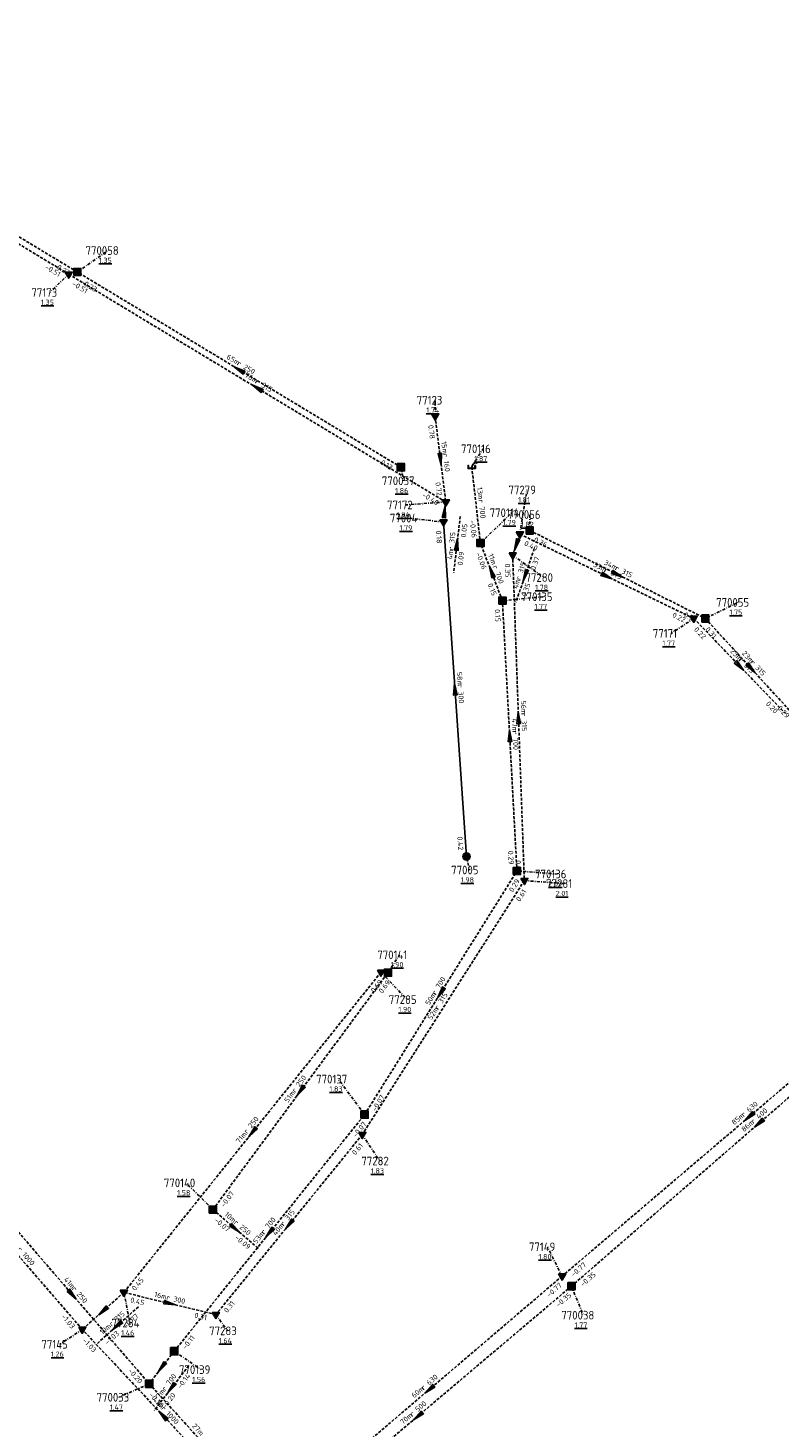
# Model space of a CAD drawing. Extents: x 188323 to 208361, y 565368 to 574910.
# Tile 252 of 256: x 202856 to 202987, y 573412 to 573655. Entities that reach past the tile are written whole.
import ezdxf

# ---------------------------------------------------------------- set-up
doc = ezdxf.new("R2010")
doc.units = 0
doc.linetypes.add('DASHDOT', pattern=[1, 0.5, -0.25, 0, -0.25])
doc.linetypes.add('DASHED', pattern=[0.75, 0.5, -0.25])
doc.layers.get('0').update_dxf_attribs({"linetype": 'CONTINUOUS'})
for name, color, linetype in [('RIO-AFM', 7, 'CONTINUOUS'), ('RIO-BOK', 7, 'CONTINUOUS'), ('RIO-DET', 7, 'CONTINUOUS'), ('RIO-KNP', 7, 'CONTINUOUS'), ('RIO-KNR', 7, 'CONTINUOUS'), ('RIO-LAG_0B', 7, 'CONTINUOUS'), ('RIO-LAG_1B', 7, 'DASHED'), ('RIO-LAG_2B', 7, 'DASHED'), ('RIO-LEN', 7, 'CONTINUOUS'), ('RIO-MVD', 1, 'CONTINUOUS'), ('RIO-VRB', 6, 'DASHDOT'), ('RIO-VRH', 7, 'CONTINUOUS')]:
    doc.layers.add(name, color=color, linetype=linetype)
doc.styles.add('RIO-TXT', font='isocp.shx')

# ---------------------------------------------------------------- blocks, each defined once
blk = doc.blocks.new('L_VHR')
blk.add_lwpolyline([(-0.5, 0), (0.5, 0), (-0.5, 0.15), (-0.5, -0.15), (0.5, 0)])
blk = doc.blocks.new('K_IPR')
blk.add_lwpolyline([(-0.5, -0.5), (0.5, -0.5), (0.5, 0.5), (-0.5, 0.5)], close=True)
blk.add_solid([(-0.5, 0.5), (0.5, 0.5), (-0.5, -0.5), (0.5, -0.5)])
at = {"style": 'RIO-TXT', "flags": 1}
blk.add_attdef('KNOOPNAAM', (2, 2), '', height=1, dxfattribs=at)
blk = doc.blocks.new('K_IPD')
blk.add_lwpolyline([(-0.496027, 0.307994), (0.503973, 0.307994), (0.003973, -0.558031)], close=True)
blk.add_solid([(-0.496027, 0.307994), (0.503973, 0.307994), (0.003973, -0.558031)])
at = {"style": 'RIO-TXT', "flags": 1}
blk.add_attdef('KNOOPNAAM', (2, 2), '', height=1, dxfattribs=at)
blk = doc.blocks.new('K_IPG')
blk.add_circle((0, 0), 0.5)
for points in [[(0, 0), (-0.5, 0), (-0.433013, 0.25)], [(0, 0), (-0.433013, -0.25), (-0.5, 0)], [(0, 0), (-0.433013, 0.25), (-0.25, 0.433013)], [(0, 0), (-0.25, -0.433013), (-0.433013, -0.25)], [(0, 0), (-0.25, 0.433013), (0, 0.5)], [(0, 0), (0, -0.5), (-0.25, -0.433013)], [(0, 0), (0, 0.5), (0.25, 0.433013)], [(0, 0), (0.25, 0.433013), (0.433013, 0.25)], [(0, 0), (0.433013, 0.25), (0.5, 0)], [(0, 0), (0.5, 0), (0.433013, -0.25)], [(0, 0), (0.433013, -0.25), (0.25, -0.433013)], [(0, 0), (0.25, -0.433013), (0, -0.5)]]:
    blk.add_solid(points)
at = {"style": 'RIO-TXT', "flags": 1}
blk.add_attdef('KNOOPNAAM', (2, 2), '', height=1, dxfattribs=at)
blk = doc.blocks.new('K_UTB')
blk.add_lwpolyline([(0.5, 0.15), (0.5, -0.3), (-0.5, -0.3), (-0.5, 0.15), (-0.45, 0.15), (-0.45, -0.25), (0, -0.25), (0.45, -0.25), (0.45, 0.15)], close=True)
blk.add_lwpolyline([(0.85, 0.6), (0.55, 0.65), (0.614828, 0.459583), (0.850842, 0.598937)])
blk.add_arc((0.85, -0.25), 0.85, 90, 180)
at = {"style": 'RIO-TXT', "flags": 1}
blk.add_attdef('KNOOPNAAM', (2, 2), '', height=1, dxfattribs=at)
blk = doc.blocks.new('K_FIC')
blk.add_circle((0, 0), 0.0625)
at = {"style": 'RIO-TXT', "flags": 1}
blk.add_attdef('KNOOPNAAM', (2, 2), '', height=1, dxfattribs=at)
blk = doc.blocks.new('1186_06______770139____770033_')
at = {"layer": 'RIO-LAG_1B'}
blk.add_line((0, 0), (-5.981, -7.791), dxfattribs=at)
at = {"layer": 'RIO-VRH', "xscale": 2, "yscale": 2, "zscale": 2, "rotation": 232.4653}
blk.add_blockref('L_VHR', (-2.9905, -3.8955), dxfattribs=at)
at = {"layer": 'RIO-AFM', "style": 'RIO-TXT'}
blk.add_text('r 700', height=0.9, rotation=412.4653, dxfattribs=at).set_placement((-4.0459, -4.447))
at = {"layer": 'RIO-BOK', "style": 'RIO-TXT'}
for s, p in [('-0.14', (-1.3876, -4.1033)), ('-0.20', (-4.0182, -7.5325))]:
    blk.add_text(s, height=0.9, rotation=412.4653, dxfattribs=at).set_placement(p)
at = {"layer": 'RIO-LEN', "style": 'RIO-TXT'}
blk.add_text('7m', height=0.9, rotation=412.4653, dxfattribs=at).set_placement((-5.0319, -5.7323))
blk = doc.blocks.new('1190_06______77172_____77004_')
at = {"layer": 'RIO-LAG_2B'}
blk.add_line((0, 0), (-1.14, -9.755), dxfattribs=at)
at = {"layer": 'RIO-VRH', "xscale": 2, "yscale": 2, "zscale": 2, "rotation": 443.3102}
blk.add_blockref('L_VHR', (-0.57, -4.8775), dxfattribs=at)
at = {"layer": 'RIO-AFM', "style": 'RIO-TXT'}
blk.add_text('r 315', height=0.9, rotation=443.3102, dxfattribs=at).set_placement((-1.1934, -5.8923))
at = {"layer": 'RIO-BOK', "style": 'RIO-TXT'}
for s, p in [('0.05', (0.9751, -3.6983)), ('0.09', (0.4126, -8.5266))]:
    blk.add_text(s, height=0.9, rotation=443.3102, dxfattribs=at).set_placement(p)
at = {"layer": 'RIO-LEN', "style": 'RIO-TXT'}
blk.add_text('4m', height=0.9, rotation=443.3102, dxfattribs=at).set_placement((-1.3808, -7.5014))
blk = doc.blocks.new('1222_06______77284_____77145_')
at = {"layer": 'RIO-LAG_2B'}
blk.add_line((0, 0), (-7.339, -6.528), dxfattribs=at)
at = {"layer": 'RIO-VRH', "xscale": 2, "yscale": 2, "zscale": 2, "rotation": 221.6293}
blk.add_blockref('L_VHR', (-3.6695, -3.264), dxfattribs=at)
at = {"layer": 'RIO-AFM', "style": 'RIO-TXT'}
blk.add_text('r 315', height=0.9, rotation=401.6293, dxfattribs=at).set_placement((-4.608, -3.428))
at = {"layer": 'RIO-BOK', "style": 'RIO-TXT'}
for s, p in [('-0.77', (-2.1341, -3.7697)), ('-1.03', (-5.3626, -6.6432))]:
    blk.add_text(s, height=0.9, rotation=401.6293, dxfattribs=at).set_placement(p)
at = {"layer": 'RIO-LEN', "style": 'RIO-TXT'}
blk.add_text('10m', height=0.9, rotation=401.6293, dxfattribs=at).set_placement((-6.2215, -4.864))
blk = doc.blocks.new('1240_06______77279_____77280_')
at = {"layer": 'RIO-LAG_2B'}
blk.add_line((0, 0), (-3.179, -9.293), dxfattribs=at)
at = {"layer": 'RIO-VRH', "xscale": 2, "yscale": 2, "zscale": 2, "rotation": 251.0883}
blk.add_blockref('L_VHR', (-1.5895, -4.6465), dxfattribs=at)
at = {"layer": 'RIO-AFM', "style": 'RIO-TXT'}
blk.add_text('r 315', height=0.9, rotation=431.0883, dxfattribs=at).set_placement((-2.4133, -5.5066))
at = {"layer": 'RIO-BOK', "style": 'RIO-TXT'}
for s, p in [('0.37', (0.1705, -3.8214)), ('0.35', (-1.4016, -8.4212))]:
    blk.add_text(s, height=0.9, rotation=431.0883, dxfattribs=at).set_placement(p)
at = {"layer": 'RIO-LEN', "style": 'RIO-TXT'}
blk.add_text('4m', height=0.9, rotation=431.0883, dxfattribs=at).set_placement((-2.9372, -7.0395))

msp = doc.modelspace()

# ---------------------------------------------------------------- linework, layer by layer
at = {"layer": 'RIO-LAG_0B'}
msp.add_line((202932.304, 573511.104), (202928.304, 573569.024), dxfattribs=at)
at = {"layer": 'RIO-LAG_1B'}
for p, q in [((202864.928, 573612.288), (202795.008, 573654.528)), ((202920.944, 573578.496), (202864.928, 573612.288)), ((202934.704, 573565.376), (202933.2, 573578.624)), ((202943.232, 573567.552), (202973.632, 573552.32)), ((202938.512, 573555.392), (202934.704, 573565.376)), ((202941.024, 573508.608), (202938.512, 573555.392)), ((202973.632, 573552.32), (202989.456, 573535.04)), ((202914.656, 573466.432), (202941.024, 573508.608)), ((203015.376, 573493.12), (202950.464, 573436.736)), ((202888.4, 573449.984), (202918.704, 573491.008)), ((202881.712, 573425.472), (202914.656, 573466.432)), ((202850.784, 573450.688), (202877.376, 573419.84)), ((202888.4, 573449.984), (202896.128, 573443.392)), ((202950.464, 573436.736), (202897.296, 573391.744)), ((202881.712, 573425.472), (202877.376, 573419.84)), ((202877.376, 573419.84), (202895.328, 573400.064))]:
    msp.add_line(p, q, dxfattribs=at)
at = {"layer": 'RIO-LAG_2B'}
for p, q in [((202863.44, 573611.904), (202795.776, 573652.928)), ((202928.704, 573572.48), (202863.44, 573611.904)), ((202926.864, 573587.328), (202928.704, 573572.48)), ((202928.704, 573572.48), (202928.304, 573569.024)), ((202941.536, 573566.912), (202940.288, 573563.264)), ((202941.536, 573566.912), (202971.616, 573552.32)), ((202940.288, 573563.264), (202942.304, 573506.944)), ((202971.616, 573552.32), (202987.504, 573535.872)), ((202942.304, 573506.944), (202914.256, 573462.976)), ((203013.648, 573493.696), (202948.832, 573438.464)), ((202917.488, 573491.072), (202872.992, 573435.648)), ((202914.256, 573462.976), (202888.912, 573431.808)), ((202865.792, 573429.248), (202843.856, 573454.592)), ((202948.832, 573438.464), (202902.864, 573399.232)), ((202872.992, 573435.648), (202865.792, 573429.248)), ((202888.912, 573431.808), (202872.992, 573435.648)), ((202893.696, 573399.488), (202865.792, 573429.248))]:
    msp.add_line(p, q, dxfattribs=at)
at = {"layer": 'RIO-VRB'}
for p, q in [((202864.93, 573612.27), (202870.1909, 573616.0078)), ((202863.44, 573611.93), (202860.1794, 573608.741)), ((202926.87, 573587.32), (202926.8697, 573590.095)), ((202933.2, 573578.63), (202935.1764, 573581.6858)), ((202920.94, 573578.47), (202921.4735, 573576.1416)), ((202941.53, 573566.9), (202942.7576, 573574.5677)), ((202928.71, 573572.5), (202921.7429, 573571.9691)), ((202928.3, 573569), (202922.225, 573569.6981)), ((202934.71, 573565.37), (202940.1294, 573570.6181)), ((202943.23, 573567.53), (202943.2297, 573570.305)), ((202940.28, 573563.25), (202945.6994, 573559.4019)), ((202938.51, 573555.38), (202945.585, 573556.08)), ((202973.63, 573552.32), (202979.3386, 573555.098)), ((202971.62, 573552.3), (202967.7336, 573549.7363)), ((202932.3, 573511.1), (202932.8335, 573508.7716)), ((202941.03, 573508.61), (202947.9975, 573508.0813)), ((202942.3, 573506.95), (202949.2675, 573506.4213)), ((202918.71, 573491.03), (202920.6864, 573494.0858)), ((202917.49, 573491.06), (202922.0372, 573486.3398)), ((202914.65, 573466.46), (202910.101, 573472.5787)), ((202914.25, 573462.96), (202917.2869, 573458.3986)), ((202888.4, 573450.01), (202883.7453, 573454.6138)), ((202948.83, 573438.45), (202946.2916, 573443.5445)), ((202950.46, 573436.72), (202952.5371, 573431.7111)), ((202873, 573435.64), (202874.0541, 573430.3571)), ((202888.91, 573431.83), (202890.9471, 573429.0007)), ((202865.8, 573429.24), (202861.9136, 573426.6763)), ((202881.71, 573425.49), (202886.3634, 573422.2847)), ((202877.37, 573419.84), (202872.11, 573417.5006))]:
    msp.add_line(p, q, dxfattribs=at)

# ---------------------------------------------------------------- block references
at = {"layer": 'RIO-DET'}
for name, p in [('1190_06______77172_____77004_', (202931.216, 573569.984)), ('1240_06______77279_____77280_', (202944.032, 573564.416)), ('1222_06______77284_____77145_', (202875.504, 573433.152)), ('1186_06______770139____770033_', (202884.208, 573422.976))]:
    msp.add_blockref(name, p, dxfattribs=at)
at = {"layer": 'RIO-KNP', "xscale": 1.25, "yscale": 1.25, "zscale": 1.25}
for name, p in [('K_IPD', (202863.44, 573611.904)), ('K_IPR', (202864.928, 573612.288)), ('K_IPD', (202926.864, 573587.328)), ('K_UTB', (202933.2, 573578.624)), ('K_IPR', (202920.944, 573578.496)), ('K_IPD', (202928.704, 573572.48)), ('K_IPD', (202928.304, 573569.024)), ('K_IPD', (202941.536, 573566.912)), ('K_IPR', (202943.232, 573567.552)), ('K_IPR', (202934.704, 573565.376)), ('K_IPD', (202940.288, 573563.264)), ('K_IPR', (202938.512, 573555.392)), ('K_IPD', (202971.616, 573552.32)), ('K_IPR', (202973.632, 573552.32)), ('K_IPG', (202932.304, 573511.104)), ('K_IPR', (202941.024, 573508.608)), ('K_IPD', (202942.304, 573506.944)), ('K_IPD', (202917.488, 573491.072)), ('K_IPR', (202918.704, 573491.008)), ('K_IPR', (202914.656, 573466.432)), ('K_IPD', (202914.256, 573462.976)), ('K_IPR', (202888.4, 573449.984)), ('K_FIC', (202896.128, 573443.392)), ('K_IPD', (202948.832, 573438.464)), ('K_IPR', (202950.464, 573436.736)), ('K_IPD', (202872.992, 573435.648)), ('K_IPD', (202888.912, 573431.808)), ('K_IPD', (202865.792, 573429.248)), ('K_IPR', (202881.712, 573425.472)), ('K_IPR', (202877.376, 573419.84))]:
    msp.add_blockref(name, p, dxfattribs=at)
at = {"layer": 'RIO-VRH', "xscale": 2, "yscale": 2, "zscale": 2}
for p, rotation in [((202892.935, 573595.37), 148.8937), ((202896.075, 573592.215), 148.8667), ((202927.79, 573579.91), 277.0858), ((202928.505, 573570.75), 443.3102), ((202940.905, 573565.075), 251.0883), ((202936.61, 573560.375), 110.8328), ((202956.575, 573559.6), 334.1194), ((202958.43, 573559.925), 333.4225), ((202979.56, 573544.085), 314.0294), ((202981.54, 573543.68), 312.4792), ((202930.3, 573540.05), 93.9607), ((202941.29, 573535.1), 452.0637), ((202939.77, 573531.995), 93.0929), ((202927.84, 573487.535), 237.9534), ((202903.555, 573470.52), 233.5336), ((202981.24, 573466.085), 220.4491), ((202982.92, 573464.925), 220.9837), ((202895.245, 573463.35), 231.2381), ((202892.265, 573446.715), 319.5557), ((202898.18, 573445.975), 231.1954), ((202901.58, 573447.395), 230.8491), ((202864.08, 573435.265), 310.7528), ((202880.955, 573433.735), 346.5342), ((202869.4, 573432.44), 221.6293), ((202879.54, 573422.665), 232.4653), ((202925.845, 573418.84), 220.4656), ((202879.745, 573414.355), 133.1373), ((202923.875, 573414.24), 220.2135)]:
    msp.add_blockref('L_VHR', p, dxfattribs=dict(at, rotation=rotation))

# ---------------------------------------------------------------- texts
at = {"layer": 'RIO-AFM', "style": 'RIO-TXT'}
for s, rotation, p in [('r 250', 328.8937, (202892.5099, 573596.2341)), ('r 315', 328.8667, (202895.652, 573593.0823)), ('r 160', 277.0858, (202928.1905, 573580.7766)), ('r 700', 276.5051, (202934.3638, 573572.8624)), ('r 700', 290.8328, (202936.7919, 573561.3112)), ('r 315', 334.1194, (202956.0687, 573560.4126)), ('r 315', 333.4225, (202957.9334, 573560.744)), ('r 315', 314.0294, (202979.3609, 573545.0201)), ('r 315', 312.4792, (202981.3664, 573544.6203)), ('r 300', 273.9607, (202930.7608, 573540.894)), ('r 315', 272.0637, (202941.778, 573535.9284)), ('r 700', 273.0929, (202940.24, 573532.8322)), ('r 700', 57.9534, (202926.9863, 573487.1135)), ('r 315', 417.4708, (202927.4043, 573484.5492)), ('r 250', 53.5336, (202902.6715, 573470.1656)), ('r 630', 400.4491, (202980.2817, 573465.9597)), ('r 250', 411.2381, (202894.3305, 573463.0447)), ('r 400', 400.9838, (202981.9629, 573464.7912)), ('r 315', 410.8491, (202900.671, 573447.0897)), ('r 250', 319.5557, (202891.9742, 573447.6235)), ('r 700', 51.1955, (202897.2826, 573445.6568)), ('r 1000', 310.8823, (202854.5036, 573443.0705)), ('r 250', 310.7528, (202863.9392, 573436.2134)), ('r 300', 346.5342, (202880.2842, 573434.4146)), ('r 630', 400.4656, (202924.8919, 573418.7086)), ('r 1000', 313.1373, (202879.3801, 573415.4937)), ('r 500', 400.2134, (202922.9192, 573414.1148))]:
    msp.add_text(s, height=0.9, rotation=rotation, dxfattribs=at).set_placement(p)
at = {"layer": 'RIO-BOK', "style": 'RIO-TXT'}
for s, rotation, p in [('-0.51', 328.7947, (202859.2323, 573612.8978)), ('-0.23', 328.8362, (202860.7229, 573613.236)), ('-0.23', 328.8937, (202865.4063, 573610.3484)), ('-0.51', 328.8667, (202863.9154, 573610.0082)), ('0.78', 277.0858, (202925.6541, 573585.7576)), ('-0.13', 328.8937, (202916.7267, 573579.4228)), ('0.72', 277.0858, (202926.8892, 573575.8614)), ('-0.40', 328.8667, (202924.5005, 573573.4607)), ('0.18', 273.9607, (202927.0007, 573567.5062)), ('-0.06', 276.5051, (202932.8609, 573569.286)), ('0.40', 334.1194, (202942.1794, 573565.0298)), ('0.36', 333.4225, (202943.8566, 573565.652)), ('-0.06', 290.8328, (202933.9003, 573563.5634)), ('0.35', 272.0637, (202938.932, 573561.8001)), ('0.15', 290.8328, (202935.9401, 573558.211)), ('0.15', 273.0929, (202937.1883, 573553.9061)), ('0.22', 334.1194, (202967.8148, 573552.6113)), ('0.31', 333.4225, (202969.8284, 573552.6782)), ('0.22', 314.0294, (202971.5874, 573550.3205)), ('0.31', 312.4792, (202973.5439, 573550.3421)), ('0.20', 314.0294, (202984.0279, 573537.4655)), ('0.29', 312.4792, (202986.0225, 573536.7292)), ('0.42', 273.9607, (202930.6925, 573514.5568)), ('0.29', 273.0929, (202939.4679, 573512.0912)), ('0.61', 272.0637, (202940.8067, 573510.4583)), ('0.29', 57.9534, (202940.3277, 573504.8489)), ('0.61', 417.4708, (202941.5408, 573503.2127)), ('0.69', 411.2381, (202916.3198, 573487.4343)), ('0.69', 53.5336, (202917.72, 573487.3344)), ('-0.07', 57.9534, (202916.5794, 573466.9038)), ('-0.07', 51.1955, (202913.1714, 573462.3867)), ('0.61', 410.8491, (202913.0704, 573459.3299)), ('-0.07', 53.5336, (202890.3578, 573450.3038)), ('-0.07', 319.5557, (202888.5582, 573448.0366)), ('-0.09', 319.5557, (202892.1041, 573445.0175)), ('-0.77', 400.4491, (202950.8036, 573438.2942)), ('-0.35', 400.9838, (202952.435, 573436.5826)), ('0.45', 411.2381, (202874.9679, 573435.8564)), ('-0.77', 400.4656, (202946.5967, 573434.7513)), ('0.45', 346.5342, (202874.0363, 573433.9532)), ('0.31', 410.8491, (202890.8793, 573432.033)), ('-0.35', 400.2134, (202948.2063, 573433.0352)), ('-1.03', 310.8823, (202862.0728, 573431.4356)), ('0.31', 346.5342, (202885.1236, 573431.3055)), ('-1.03', 313.1373, (202865.7366, 573427.2613)), ('-0.11', 51.1955, (202883.6782, 573425.7037)), ('-0.20', 310.7528, (202873.651, 573422.0471)), ('-0.30', 312.228, (202877.2752, 573417.8625))]:
    msp.add_text(s, height=0.9, rotation=rotation, dxfattribs=at).set_placement(p)
at = {"layer": 'RIO-KNR', "style": 'RIO-TXT'}
for s, p in [('770058', (202866.3659, 573615.2578)), ('77173', (202856.9919, 573607.991)), ('77123', (202923.6822, 573589.345)), ('770116', (202931.3514, 573580.9358)), ('770057', (202917.6485, 573575.3916)), ('77279', (202939.5701, 573573.8177)), ('77172', (202918.5554, 573571.2191)), ('77004', (202919.0375, 573568.9481)), ('770114', (202936.3044, 573569.8681)), ('770056', (202939.4047, 573569.555)), ('77280', (202942.5119, 573558.6519)), ('770135', (202941.76, 573555.33)), ('770055', (202975.5136, 573554.348)), ('77171', (202964.5461, 573548.9863)), ('77005', (202929.646, 573508.0216)), ('770136', (202944.1725, 573507.3313)), ('77281', (202946.08, 573505.6713)), ('770141', (202916.8614, 573493.3358)), ('77285', (202918.8497, 573485.5898)), ('770137', (202906.276, 573471.8287)), ('77282', (202914.0994, 573457.6486)), ('770140', (202879.9203, 573453.8638)), ('77149', (202943.1041, 573442.7945)), ('770038', (202948.7121, 573430.9611)), ('77284', (202870.8666, 573429.6071)), ('77283', (202887.7596, 573428.2507)), ('77145', (202858.7261, 573425.9263)), ('770139', (202882.5384, 573421.5347)), ('770033', (202868.285, 573416.7506))]:
    msp.add_text(s, height=1.5, dxfattribs=at).set_placement(p)
at = {"layer": 'RIO-LEN', "style": 'RIO-TXT'}
for s, rotation, p in [('65m', 328.8937, (202890.6599, 573597.349)), ('76m', 328.8667, (202893.8025, 573594.198)), ('15m', 277.0858, (202927.923, 573582.92)), ('13m', 276.5051, (202934.118, 573575.0084)), ('11m', 290.8328, (202936.0227, 573563.3296)), ('34m', 333.4225, (202956.0011, 573561.7093)), ('33m', 334.1194, (202954.1248, 573561.3543)), ('23m', 314.0294, (202977.8588, 573546.5723)), ('23m', 312.4792, (202979.9069, 573546.2125)), ('58m', 273.9607, (202930.6106, 573543.0488)), ('56m', 272.0637, (202941.6991, 573538.0869)), ('47m', 273.0929, (202940.1224, 573534.989)), ('50m', 57.9534, (202925.8404, 573485.2825)), ('52m', 417.4708, (202926.2441, 573482.7273)), ('51m', 53.5336, (202901.3878, 573468.4284)), ('85m', 400.4491, (202978.6389, 573464.5572)), ('86m', 400.9838, (202980.3333, 573463.3734)), ('71m', 411.2381, (202892.9794, 573461.3595)), ('10m', 319.5557, (202890.3296, 573449.0238)), ('53m', 51.1955, (202895.9291, 573443.9734)), ('40m', 410.8491, (202899.3085, 573445.4137)), ('41m', 310.7528, (202862.5283, 573437.8489)), ('16m', 346.5342, (202878.1832, 573434.9163)), ('60m', 400.4656, (202923.2496, 573417.3056)), ('41m', 313.1373, (202877.9024, 573417.0691)), ('70m', 400.2134, (202921.2707, 573412.7191)), ('27m', 312.228, (202884.7239, 573412.4902))]:
    msp.add_text(s, height=0.9, rotation=rotation, dxfattribs=at).set_placement(p)
at = {"layer": 'RIO-MVD', "style": 'RIO-TXT'}
for s, p in [('%%U1.35', (202868.6609, 573613.8578)), ('%%U1.35', (202858.6494, 573606.591)), ('%%U1.74', (202925.3397, 573587.945)), ('%%U1.87', (202933.6464, 573579.5358)), ('%%U1.86', (202919.9435, 573573.9916)), ('%%U1.81', (202941.2276, 573572.4177)), ('%%U1.94', (202920.2129, 573569.8191)), ('%%U1.79', (202920.695, 573567.5481)), ('%%U1.79', (202938.5994, 573568.4681)), ('%%U1.82', (202941.6997, 573568.155)), ('%%U1.78', (202944.1694, 573557.2519)), ('%%U1.77', (202944.055, 573553.93)), ('%%U1.75', (202977.8086, 573552.948)), ('%%U1.77', (202966.2036, 573547.5863)), ('%%U1.98', (202931.3035, 573506.6216)), ('%%U2.09', (202946.4675, 573505.9313)), ('%%U2.01', (202947.7375, 573504.2713)), ('%%U1.90', (202919.1564, 573491.9358)), ('%%U1.90', (202920.5072, 573484.1898)), ('%%U1.83', (202908.571, 573470.4287)), ('%%U1.83', (202915.7569, 573456.2486)), ('%%U1.58', (202882.2153, 573452.4638)), ('%%U1.80', (202944.7616, 573441.3945)), ('%%U1.46', (202872.5241, 573428.2071)), ('%%U1.77', (202951.0071, 573429.5611)), ('%%U1.64', (202889.4171, 573426.8507)), ('%%U1.26', (202860.3836, 573424.5263)), ('%%U1.56', (202884.8334, 573420.1347)), ('%%U1.47', (202870.58, 573415.3506))]:
    msp.add_text(s, height=0.9, dxfattribs=at).set_placement(p)

doc.saveas('drawing.dxf')
